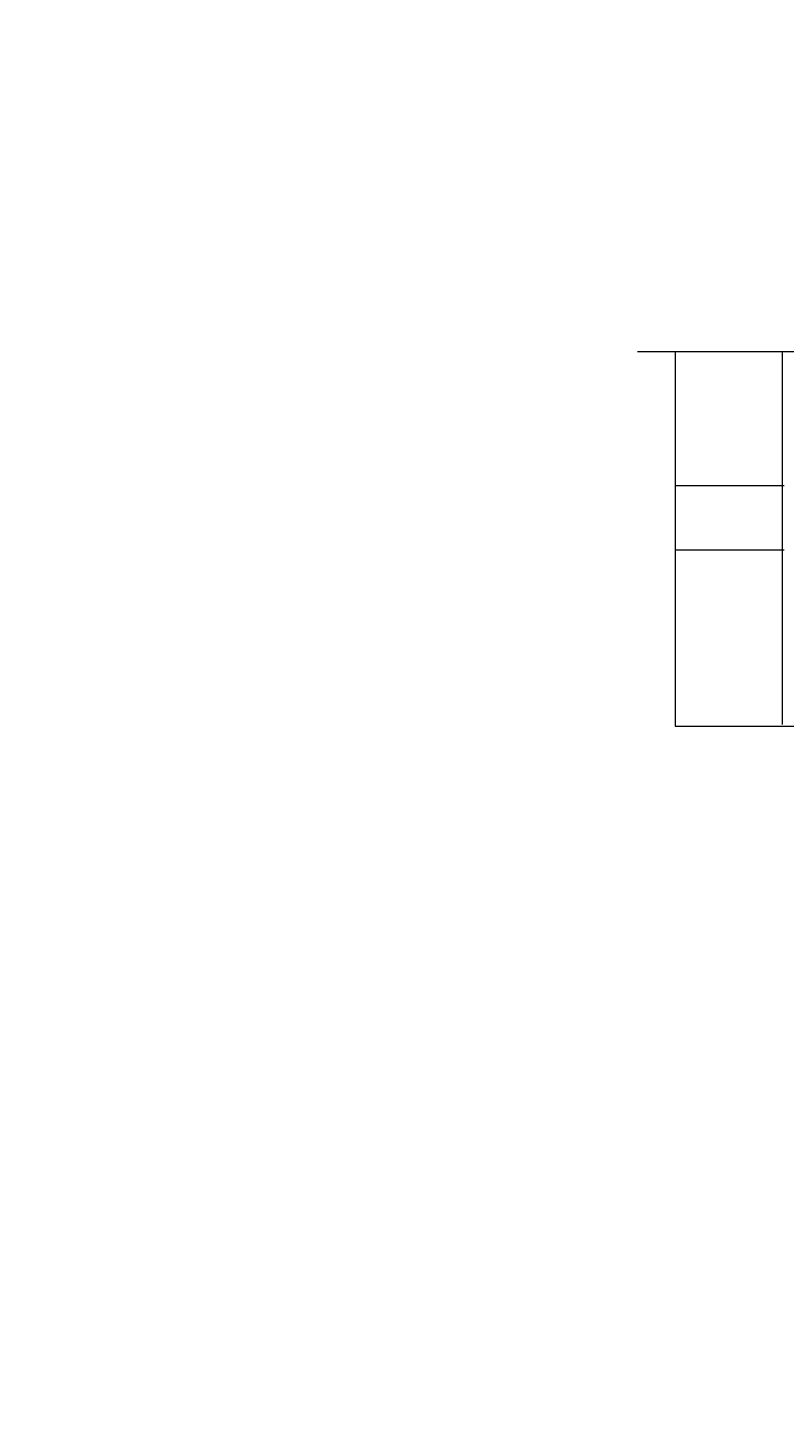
# Model space of a CAD drawing. Extents: x -1474 to 75706, y -7058 to 75879.
# Tile 2 of 19: x 29709 to 33242, y 0 to 6506. Entities that reach past the tile are written whole.
import ezdxf
from ezdxf import colors
from ezdxf.entities.mleader import LeaderData, LeaderLine
from ezdxf.math import Vec2, Vec3

# ---------------------------------------------------------------- set-up
doc = ezdxf.new("R2010")
doc.units = 0
doc.header["$LTSCALE"] = 10
doc.header["$MEASUREMENT"] = 0
doc.linetypes.add('HIDDEN', pattern=[0.375, 0.25, -0.125])
for name, color, linetype, lineweight in [('P-Opis słupy', 30, 'Continuous', 9), ('P-Przerywana', 13, 'HIDDEN', 9), ('P-Ściana nośna', 253, 'Continuous', 18)]:
    doc.layers.add(name, color=color, linetype=linetype, lineweight=lineweight)

msp = doc.modelspace()

# ---------------------------------------------------------------- linework, layer by layer
at = {"layer": 'P-Przerywana'}
for points in [[(32556.24346, 4993.1087), (34683.36744, 4993.1087)], [(32732.56612, 4993.1087), (32732.56612, 3242.63856), (35240.52453, 3242.63856), (35240.52453, 2310.86108), (39003.96267, 2310.86108)]]:
    msp.add_lwpolyline(points, dxfattribs=at)
at = {"layer": 'P-Ściana nośna'}
for points in [[(33233.21511, 4993.1087), (33232.5407, 3250.30835)], [(32732.56612, 4366.73416), (33241.87603, 4366.73416)], [(32732.56612, 4066.73416), (33241.87603, 4066.73416)]]:
    msp.add_lwpolyline(points, dxfattribs=at)

# ---------------------------------------------------------------- leaders
at = {"layer": 'P-Opis słupy'}
ml = msp.add_multileader_mtext('Standard', dxfattribs=at)
ml.set_content('         ', color=256)
ml.set_leader_properties()
ml.build(insert=Vec2(0, 0))
ml.multileader.update_dxf_attribs({"arrow_head_size": 78})
ctx = ml.context
ctx.base_point, ctx.char_height, ctx.arrow_head_size, ctx.landing_gap_size, ctx.plane_origin = Vec3(75704.62451, 12147.86704), 2.6, 78, 1.3, Vec3(75778.95855, 10736.38629)
notes = []
notes.append((ctx, [(0, (0, 0, 0), (0, 0), (1, 0), 1, [])]))
ctx.mtext.insert, ctx.mtext.flow_direction = Vec3(75705.92451, 12149.16704), 5
for ctx, leaders in notes:
    for number, flags, end, landing, length, lines in leaders:
        leader = LeaderData()
        leader.index, (leader.has_last_leader_line, leader.has_dogleg_vector, leader.attachment_direction) = number, flags
        leader.last_leader_point, leader.dogleg_vector, leader.dogleg_length = Vec3(end), Vec3(landing), length
        for number, points, colour, breaks in lines:
            line = LeaderLine()
            line.index, line.vertices, line.color, line.breaks = number, Vec3.list(points), colors.encode_raw_color(colour), breaks
            leader.lines.append(line)
        ctx.leaders.append(leader)

doc.saveas('drawing.dxf')
